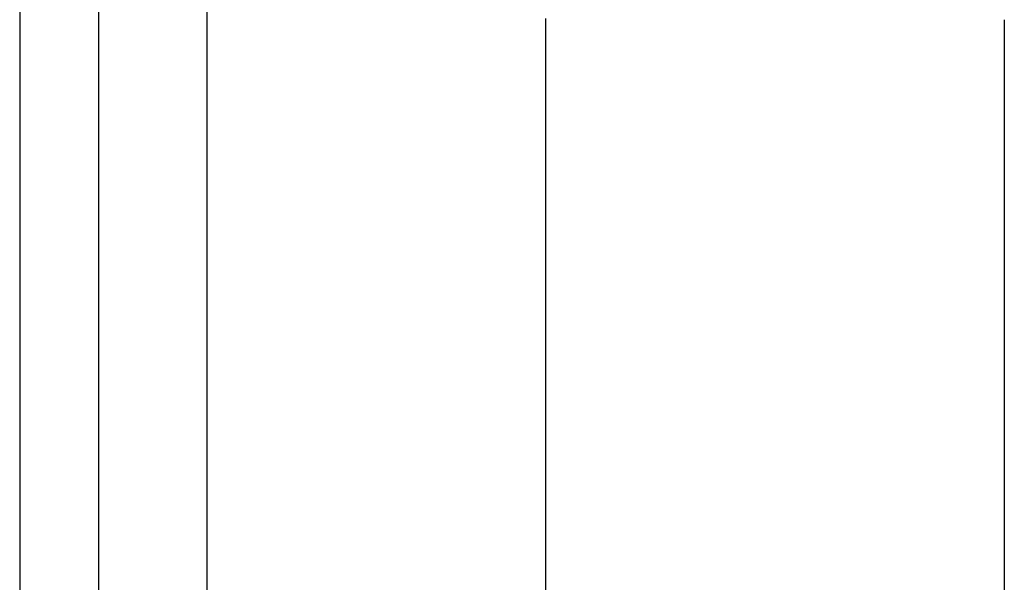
# Model space of a CAD drawing. Header units: inches. Extents: x 10 to 196, y 10 to 109.
# Tile 162 of 239: x 10.346 to 11.191, y 72.129 to 72.612. Entities that reach past the tile are written whole.
import ezdxf

# ---------------------------------------------------------------- set-up
doc = ezdxf.new("R2010")
doc.units = ezdxf.units.IN
doc.header["$MEASUREMENT"] = 0
doc.layers.add('Visible Edges(ANSI)', color=7, linetype='Continuous', lineweight=25)
doc.layers.add('Visible Tangent Edges(ANSI)', color=7, linetype='Continuous', lineweight=25)

msp = doc.modelspace()

# ---------------------------------------------------------------- linework, layer by layer
at = {"layer": 'Visible Edges(ANSI)'}
for p, q in [((10.34573, 77.08502), (10.34573, 17.60402)), ((10.41373, 17.60402), (10.41373, 77.08502)), ((10.79774, 47.72794), (10.79774, 72.6131)), ((11.19145, 72.61216), (11.19145, 47.72888))]:
    msp.add_line(p, q, dxfattribs=at)
at = {"layer": 'Visible Tangent Edges(ANSI)'}
msp.add_line((10.50673, 17.60402), (10.50673, 77.08502), dxfattribs=at)

doc.saveas('drawing.dxf')
